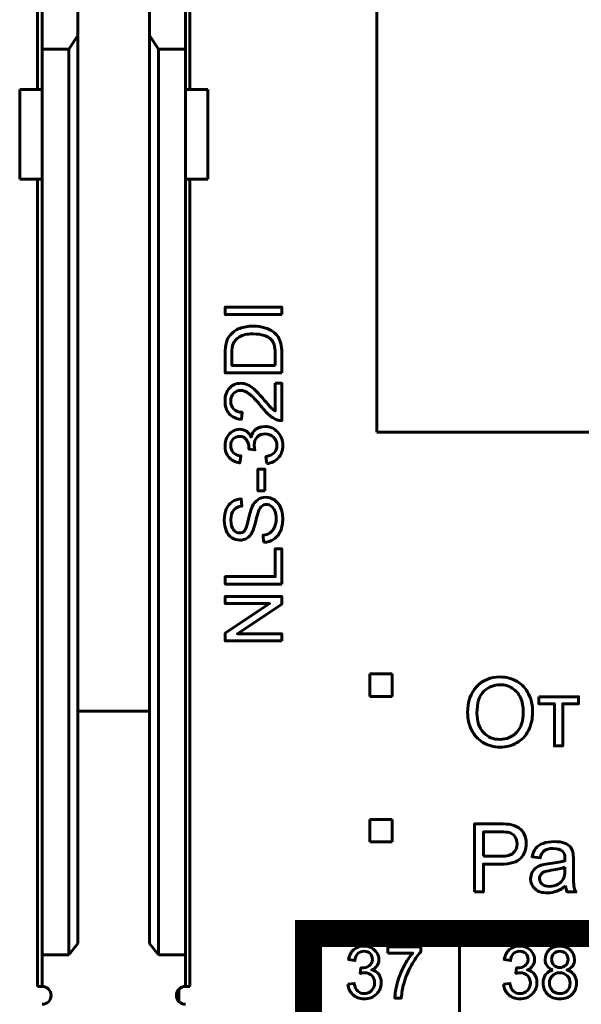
# Model space of a CAD drawing. Header units: millimetres. Extents: x -13 to 39, y -19 to 89.
# Tile 6 of 18: x 14 to 27, y 2 to 24. Entities that reach past the tile are written whole.
import ezdxf

# ---------------------------------------------------------------- set-up
doc = ezdxf.new("R2010")
doc.units = ezdxf.units.MM
doc.linetypes.add('K5LT32780', pattern=[0])
doc.linetypes.add('K5LT32781', pattern=[0])

msp = doc.modelspace()

# ---------------------------------------------------------------- linework, layer by layer
at = {"color": 150, "linetype": 'K5LT32780', "lineweight": 60, "true_color": 0x0080ff}
for p, q in [((14.639, 22.438), (14.639, 47.238)), ((18.039, 22.438), (18.039, 47.238)), ((22.217, 14.783), (22.217, 31.492)), ((14.739, 23.338), (14.739, 25.262)), ((15.539, 23.645), (15.539, 25.262)), ((17.139, 23.645), (17.139, 25.262)), ((17.939, 25.262), (17.939, 23.338)), ((15.339, 23.338), (15.539, 23.645)), ((15.539, 3.373), (15.539, 23.645)), ((17.139, 23.645), (17.139, 3.373)), ((17.339, 23.338), (17.139, 23.645)), ((14.739, 22.438), (14.739, 23.338)), ((15.339, 23.338), (14.739, 23.338)), ((15.339, 3.117), (15.339, 23.338)), ((17.339, 3.117), (17.339, 23.338)), ((17.939, 23.338), (17.339, 23.338)), ((17.939, 23.338), (17.939, 22.438)), ((14.739, 22.438), (14.239, 22.438)), ((14.239, 20.438), (14.239, 22.438)), ((14.739, 22.438), (14.739, 20.438)), ((18.439, 22.438), (17.939, 22.438)), ((17.939, 22.438), (17.939, 20.438)), ((18.439, 20.438), (18.439, 22.438)), ((14.739, 20.438), (14.239, 20.438)), ((14.639, 2.412), (14.639, 20.438)), ((14.739, 3.117), (14.739, 20.438)), ((17.939, 20.438), (18.439, 20.438)), ((17.939, 3.117), (17.939, 20.438)), ((18.039, 2.412), (18.039, 20.438)), ((35.6, 14.783), (22.217, 14.783)), ((22.059, 8.888), (22.059, 9.388)), ((22.059, 9.388), (22.559, 9.388)), ((22.559, 9.388), (22.559, 8.888)), ((22.559, 8.888), (22.059, 8.888)), ((15.539, 8.557), (17.139, 8.557)), ((22.059, 6.138), (22.559, 6.138)), ((22.059, 5.638), (22.059, 6.138)), ((22.559, 6.138), (22.559, 5.638)), ((22.559, 5.638), (22.059, 5.638)), ((24.058, 3.591), (24.058, -1.562)), ((15.339, 3.117), (15.539, 3.373)), ((17.139, 3.373), (17.339, 3.117)), ((15.339, 3.117), (14.739, 3.117)), ((14.739, 2.412), (14.739, 3.117)), ((17.339, 3.117), (17.939, 3.117)), ((17.939, 2.412), (17.939, 3.117)), ((14.739, 2.412), (14.639, 2.412)), ((17.793, 2.349), (17.793, 2.076)), ((18.039, 2.412), (17.939, 2.412))]:
    msp.add_line(p, q, dxfattribs=at)
at = {"color": 150, "linetype": 'K5LT32781', "true_color": 0x0080ff, "const_width": 0.6}
msp.add_lwpolyline([(20.69, -1.562), (34.589, -1.562), (34.589, 3.591), (20.69, 3.591)], close=True, dxfattribs=at)
at = {"color": 150, "linetype": 'K5LT32780', "lineweight": 60, "true_color": 0x0080ff}
for centre, start, end in [((14.739, 2.212), 270, 90), ((17.939, 2.212), 90, 270)]:
    msp.add_arc(centre, 0.2, start, end, dxfattribs=at)
for points, knots in [([(20.092, 17.41), (20.092, 17.41), (18.829, 17.41), (18.829, 17.41), (18.829, 17.578), (18.829, 17.578), (20.092, 17.578), (20.092, 17.578), (20.092, 17.41), (20.092, 17.41)], [0, 0, 0, 0, 0.25, 0.25, 0.5, 0.5, 0.75, 0.75, 1, 1, 1, 1]), ([(20.092, 16.108), (20.092, 16.108), (18.829, 16.108), (18.829, 16.108), (18.829, 16.544), (18.829, 16.544), (18.829, 16.642), (18.835, 16.717), (18.847, 16.768), (18.864, 16.841), (18.894, 16.903), (18.937, 16.954), (18.994, 17.02), (19.066, 17.07), (19.153, 17.103), (19.241, 17.136), (19.341, 17.153), (19.454, 17.153), (19.55, 17.153), (19.635, 17.142), (19.709, 17.119), (19.783, 17.097), (19.844, 17.068), (19.893, 17.033), (19.941, 16.998), (19.979, 16.96), (20.007, 16.918), (20.035, 16.876), (20.056, 16.826), (20.07, 16.767), (20.085, 16.708), (20.092, 16.641), (20.092, 16.564), (20.092, 16.564), (20.092, 16.108), (20.092, 16.108)], [0, 0, 0, 0, 0.083333, 0.083333, 0.166667, 0.166667, 0.166667, 0.25, 0.25, 0.25, 0.333333, 0.333333, 0.333333, 0.416667, 0.416667, 0.416667, 0.5, 0.5, 0.5, 0.583333, 0.583333, 0.583333, 0.666667, 0.666667, 0.666667, 0.75, 0.75, 0.75, 0.833333, 0.833333, 0.833333, 0.916667, 0.916667, 0.916667, 1, 1, 1, 1]), ([(19.944, 16.276), (19.944, 16.276), (19.944, 16.545), (19.944, 16.545), (19.944, 16.629), (19.936, 16.694), (19.921, 16.741), (19.905, 16.788), (19.883, 16.826), (19.855, 16.854), (19.815, 16.894), (19.762, 16.925), (19.695, 16.947), (19.628, 16.969), (19.547, 16.98), (19.451, 16.98), (19.319, 16.98), (19.217, 16.958), (19.146, 16.915), (19.075, 16.872), (19.027, 16.819), (19.003, 16.757), (18.986, 16.712), (18.977, 16.64), (18.977, 16.541), (18.977, 16.541), (18.977, 16.276), (18.977, 16.276), (19.944, 16.276), (19.944, 16.276)], [0, 0, 0, 0, 0.1, 0.1, 0.1, 0.2, 0.2, 0.2, 0.3, 0.3, 0.3, 0.4, 0.4, 0.4, 0.5, 0.5, 0.5, 0.6, 0.6, 0.6, 0.7, 0.7, 0.7, 0.8, 0.8, 0.8, 0.9, 0.9, 1, 1, 1, 1]), ([(19.944, 15.879), (19.944, 15.879), (20.092, 15.879), (20.092, 15.879), (20.092, 15.043), (20.092, 15.043), (20.055, 15.042), (20.019, 15.048), (19.984, 15.061), (19.927, 15.082), (19.871, 15.117), (19.816, 15.164), (19.761, 15.212), (19.698, 15.279), (19.626, 15.367), (19.513, 15.504), (19.424, 15.597), (19.358, 15.645), (19.292, 15.694), (19.23, 15.718), (19.171, 15.718), (19.11, 15.718), (19.058, 15.696), (19.016, 15.652), (18.974, 15.608), (18.952, 15.551), (18.952, 15.48), (18.952, 15.405), (18.975, 15.345), (19.019, 15.3), (19.064, 15.255), (19.126, 15.232), (19.205, 15.232), (19.205, 15.232), (19.189, 15.073), (19.189, 15.073), (19.07, 15.084), (18.98, 15.125), (18.917, 15.196), (18.855, 15.267), (18.824, 15.363), (18.824, 15.483), (18.824, 15.604), (18.857, 15.7), (18.925, 15.771), (18.992, 15.842), (19.075, 15.877), (19.175, 15.877), (19.225, 15.877), (19.275, 15.867), (19.324, 15.846), (19.373, 15.825), (19.424, 15.791), (19.478, 15.743), (19.532, 15.695), (19.607, 15.615), (19.701, 15.504), (19.779, 15.411), (19.832, 15.351), (19.86, 15.324), (19.888, 15.298), (19.916, 15.276), (19.944, 15.259), (19.944, 15.259), (19.944, 15.879), (19.944, 15.879)], [0, 0, 0, 0, 0.045455, 0.045455, 0.090909, 0.090909, 0.090909, 0.136364, 0.136364, 0.136364, 0.181818, 0.181818, 0.181818, 0.227273, 0.227273, 0.227273, 0.272727, 0.272727, 0.272727, 0.318182, 0.318182, 0.318182, 0.363636, 0.363636, 0.363636, 0.409091, 0.409091, 0.409091, 0.454545, 0.454545, 0.454545, 0.5, 0.5, 0.5, 0.545455, 0.545455, 0.545455, 0.590909, 0.590909, 0.590909, 0.636364, 0.636364, 0.636364, 0.681818, 0.681818, 0.681818, 0.727273, 0.727273, 0.727273, 0.772727, 0.772727, 0.772727, 0.818182, 0.818182, 0.818182, 0.863636, 0.863636, 0.863636, 0.909091, 0.909091, 0.909091, 0.954545, 0.954545, 0.954545, 1, 1, 1, 1]), ([(19.757, 14.085), (19.757, 14.085), (19.736, 14.24), (19.736, 14.24), (19.824, 14.258), (19.887, 14.288), (19.926, 14.331), (19.965, 14.373), (19.984, 14.425), (19.984, 14.487), (19.984, 14.561), (19.959, 14.623), (19.909, 14.673), (19.858, 14.723), (19.795, 14.748), (19.721, 14.748), (19.65, 14.748), (19.591, 14.725), (19.544, 14.678), (19.498, 14.632), (19.475, 14.572), (19.475, 14.5), (19.475, 14.471), (19.481, 14.435), (19.492, 14.391), (19.492, 14.391), (19.356, 14.408), (19.356, 14.408), (19.358, 14.418), (19.358, 14.427), (19.358, 14.433), (19.358, 14.5), (19.341, 14.559), (19.306, 14.612), (19.272, 14.665), (19.219, 14.692), (19.148, 14.692), (19.091, 14.692), (19.044, 14.672), (19.007, 14.634), (18.969, 14.595), (18.951, 14.545), (18.951, 14.485), (18.951, 14.424), (18.97, 14.374), (19.046, 14.293), (19.104, 14.267), (19.18, 14.256), (19.18, 14.256), (19.152, 14.101), (19.152, 14.101), (19.048, 14.12), (18.967, 14.163), (18.91, 14.23), (18.852, 14.297), (18.824, 14.381), (18.824, 14.481), (18.824, 14.55), (18.838, 14.613), (18.868, 14.671), (18.897, 14.729), (18.938, 14.774), (18.989, 14.804), (19.04, 14.835), (19.094, 14.85), (19.151, 14.85), (19.206, 14.85), (19.255, 14.836), (19.3, 14.806), (19.344, 14.777), (19.38, 14.734), (19.406, 14.676), (19.423, 14.751), (19.459, 14.809), (19.514, 14.85), (19.568, 14.891), (19.636, 14.912), (19.717, 14.912), (19.828, 14.912), (19.921, 14.872), (19.998, 14.791), (20.075, 14.711), (20.113, 14.609), (20.113, 14.486), (20.113, 14.375), (20.08, 14.283), (20.014, 14.21), (19.948, 14.137), (19.862, 14.095), (19.757, 14.085)], [0, 0, 0, 0, 0.033333, 0.033333, 0.033333, 0.066667, 0.066667, 0.066667, 0.1, 0.1, 0.1, 0.133333, 0.133333, 0.133333, 0.166667, 0.166667, 0.166667, 0.2, 0.2, 0.2, 0.233333, 0.233333, 0.233333, 0.266667, 0.266667, 0.266667, 0.3, 0.3, 0.3, 0.333333, 0.333333, 0.333333, 0.366667, 0.366667, 0.366667, 0.4, 0.4, 0.4, 0.433333, 0.433333, 0.433333, 0.466667, 0.466667, 0.466667, 0.5, 0.5, 0.533333, 0.533333, 0.533333, 0.566667, 0.566667, 0.566667, 0.6, 0.6, 0.6, 0.633333, 0.633333, 0.633333, 0.666667, 0.666667, 0.666667, 0.7, 0.7, 0.7, 0.733333, 0.733333, 0.733333, 0.766667, 0.766667, 0.766667, 0.8, 0.8, 0.8, 0.833333, 0.833333, 0.833333, 0.866667, 0.866667, 0.866667, 0.9, 0.9, 0.9, 0.933333, 0.933333, 0.933333, 0.966667, 0.966667, 0.966667, 1, 1, 1, 1]), ([(19.713, 13.478), (19.713, 13.478), (19.557, 13.478), (19.557, 13.478), (19.557, 13.958), (19.557, 13.958), (19.713, 13.958), (19.713, 13.958), (19.713, 13.478), (19.713, 13.478)], [0, 0, 0, 0, 0.25, 0.25, 0.5, 0.5, 0.75, 0.75, 1, 1, 1, 1]), ([(19.686, 12.328), (19.686, 12.328), (19.672, 12.485), (19.672, 12.485), (19.736, 12.492), (19.788, 12.51), (19.829, 12.537), (19.869, 12.564), (19.902, 12.607), (19.927, 12.664), (19.952, 12.721), (19.965, 12.786), (19.965, 12.858), (19.965, 12.921), (19.956, 12.978), (19.917, 13.075), (19.891, 13.111), (19.825, 13.159), (19.789, 13.171), (19.75, 13.171), (19.71, 13.171), (19.676, 13.16), (19.646, 13.137), (19.617, 13.114), (19.592, 13.076), (19.572, 13.023), (19.559, 12.989), (19.538, 12.914), (19.483, 12.682), (19.456, 12.601), (19.432, 12.554), (19.4, 12.494), (19.361, 12.449), (19.314, 12.42), (19.267, 12.39), (19.214, 12.376), (19.156, 12.376), (19.092, 12.376), (19.033, 12.394), (18.977, 12.43), (18.922, 12.466), (18.88, 12.519), (18.851, 12.588), (18.822, 12.658), (18.808, 12.735), (18.808, 12.82), (18.808, 12.914), (18.823, 12.996), (18.853, 13.068), (18.883, 13.139), (18.927, 13.194), (18.986, 13.232), (19.045, 13.271), (19.111, 13.292), (19.185, 13.295), (19.185, 13.295), (19.198, 13.134), (19.198, 13.134), (19.118, 13.125), (19.058, 13.096), (19.017, 13.047), (18.976, 12.997), (18.956, 12.923), (18.956, 12.826), (18.956, 12.725), (18.975, 12.652), (19.012, 12.605), (19.049, 12.559), (19.093, 12.536), (19.146, 12.536), (19.191, 12.536), (19.228, 12.552), (19.258, 12.585), (19.287, 12.617), (19.317, 12.701), (19.348, 12.837), (19.378, 12.973), (19.405, 13.066), (19.428, 13.117), (19.462, 13.19), (19.505, 13.244), (19.557, 13.279), (19.608, 13.314), (19.668, 13.332), (19.736, 13.332), (19.803, 13.332), (19.866, 13.312), (19.985, 13.235), (20.031, 13.18), (20.064, 13.108), (20.097, 13.036), (20.113, 12.956), (20.113, 12.865), (20.113, 12.751), (20.096, 12.656), (20.063, 12.579), (20.03, 12.501), (19.98, 12.441), (19.913, 12.397), (19.846, 12.353), (19.771, 12.33), (19.686, 12.328)], [0, 0, 0, 0, 0.028571, 0.028571, 0.028571, 0.057143, 0.057143, 0.057143, 0.085714, 0.085714, 0.085714, 0.114286, 0.114286, 0.114286, 0.142857, 0.142857, 0.171429, 0.171429, 0.2, 0.2, 0.2, 0.228571, 0.228571, 0.228571, 0.257143, 0.257143, 0.257143, 0.285714, 0.285714, 0.314286, 0.314286, 0.314286, 0.342857, 0.342857, 0.342857, 0.371429, 0.371429, 0.371429, 0.4, 0.4, 0.4, 0.428571, 0.428571, 0.428571, 0.457143, 0.457143, 0.457143, 0.485714, 0.485714, 0.485714, 0.514286, 0.514286, 0.514286, 0.542857, 0.542857, 0.542857, 0.571429, 0.571429, 0.571429, 0.6, 0.6, 0.6, 0.628571, 0.628571, 0.628571, 0.657143, 0.657143, 0.657143, 0.685714, 0.685714, 0.685714, 0.714286, 0.714286, 0.714286, 0.742857, 0.742857, 0.742857, 0.771429, 0.771429, 0.771429, 0.8, 0.8, 0.8, 0.828571, 0.828571, 0.828571, 0.857143, 0.857143, 0.885714, 0.885714, 0.885714, 0.914286, 0.914286, 0.914286, 0.942857, 0.942857, 0.942857, 0.971429, 0.971429, 0.971429, 1, 1, 1, 1]), ([(20.092, 11.395), (20.092, 11.395), (18.829, 11.395), (18.829, 11.395), (18.829, 11.562), (18.829, 11.562), (19.944, 11.562), (19.944, 11.562), (19.944, 12.183), (19.944, 12.183), (20.092, 12.183), (20.092, 12.183), (20.092, 11.395), (20.092, 11.395)], [0, 0, 0, 0, 0.166667, 0.166667, 0.333333, 0.333333, 0.5, 0.5, 0.666667, 0.666667, 0.833333, 0.833333, 1, 1, 1, 1]), ([(20.092, 10.126), (20.092, 10.126), (18.829, 10.126), (18.829, 10.126), (18.829, 10.298), (18.829, 10.298), (19.82, 10.96), (19.82, 10.96), (18.829, 10.96), (18.829, 10.96), (18.829, 11.121), (18.829, 11.121), (20.092, 11.121), (20.092, 11.121), (20.092, 10.949), (20.092, 10.949), (19.101, 10.287), (19.101, 10.287), (20.092, 10.287), (20.092, 10.287), (20.092, 10.126), (20.092, 10.126)], [0, 0, 0, 0, 0.1, 0.1, 0.2, 0.2, 0.3, 0.3, 0.4, 0.4, 0.5, 0.5, 0.6, 0.6, 0.7, 0.7, 0.8, 0.8, 0.9, 0.9, 1, 1, 1, 1]), ([(24.242, 8.517), (24.242, 8.769), (24.309, 8.965), (24.445, 9.108), (24.58, 9.25), (24.754, 9.321), (24.968, 9.321), (25.108, 9.321), (25.234, 9.287), (25.346, 9.221), (25.459, 9.154), (25.544, 9.061), (25.603, 8.941), (25.662, 8.822), (25.692, 8.686), (25.692, 8.535), (25.692, 8.382), (25.661, 8.244), (25.599, 8.123), (25.536, 8.002), (25.449, 7.91), (25.335, 7.848), (25.221, 7.785), (25.098, 7.754), (24.967, 7.754), (24.824, 7.754), (24.696, 7.789), (24.584, 7.858), (24.472, 7.927), (24.386, 8.02), (24.329, 8.14), (24.271, 8.258), (24.242, 8.384), (24.242, 8.517)], [0, 0, 0, 0, 0.090909, 0.090909, 0.090909, 0.181818, 0.181818, 0.181818, 0.272727, 0.272727, 0.272727, 0.363636, 0.363636, 0.363636, 0.454545, 0.454545, 0.454545, 0.545455, 0.545455, 0.545455, 0.636364, 0.636364, 0.636364, 0.727273, 0.727273, 0.727273, 0.818182, 0.818182, 0.818182, 0.909091, 0.909091, 0.909091, 1, 1, 1, 1]), ([(24.449, 8.514), (24.449, 8.332), (24.498, 8.188), (24.596, 8.083), (24.694, 7.978), (24.817, 7.926), (24.966, 7.926), (25.117, 7.926), (25.24, 7.979), (25.338, 8.085), (25.436, 8.19), (25.484, 8.341), (25.484, 8.535), (25.484, 8.659), (25.463, 8.766), (25.422, 8.858), (25.38, 8.95), (25.319, 9.021), (25.239, 9.071), (25.159, 9.122), (25.069, 9.147), (24.969, 9.147), (24.827, 9.147), (24.705, 9.098), (24.603, 9.001), (24.5, 8.904), (24.449, 8.741), (24.449, 8.514)], [0, 0, 0, 0, 0.111111, 0.111111, 0.111111, 0.222222, 0.222222, 0.222222, 0.333333, 0.333333, 0.333333, 0.444444, 0.444444, 0.444444, 0.555556, 0.555556, 0.555556, 0.666667, 0.666667, 0.666667, 0.777778, 0.777778, 0.777778, 0.888889, 0.888889, 0.888889, 1, 1, 1, 1]), ([(25.829, 8.878), (25.829, 8.878), (26.718, 8.878), (26.718, 8.878), (26.718, 8.724), (26.718, 8.724), (26.367, 8.724), (26.367, 8.724), (26.367, 7.78), (26.367, 7.78), (26.18, 7.78), (26.18, 7.78), (26.18, 8.724), (26.18, 8.724), (25.829, 8.724), (25.829, 8.724), (25.829, 8.878), (25.829, 8.878)], [0, 0, 0, 0, 0.125, 0.125, 0.25, 0.25, 0.375, 0.375, 0.5, 0.5, 0.625, 0.625, 0.75, 0.75, 0.875, 0.875, 1, 1, 1, 1]), ([(24.393, 4.523), (24.393, 4.523), (24.393, 6.039), (24.393, 6.039), (24.966, 6.039), (24.966, 6.039), (25.066, 6.039), (25.143, 6.034), (25.196, 6.025), (25.271, 6.012), (25.333, 5.989), (25.384, 5.954), (25.434, 5.919), (25.475, 5.87), (25.505, 5.808), (25.536, 5.745), (25.551, 5.677), (25.551, 5.602), (25.551, 5.473), (25.51, 5.364), (25.428, 5.275), (25.346, 5.186), (25.198, 5.142), (24.983, 5.142), (24.983, 5.142), (24.594, 5.142), (24.594, 5.142), (24.594, 4.523), (24.594, 4.523), (24.393, 4.523), (24.393, 4.523)], [0, 0, 0, 0, 0.090909, 0.090909, 0.181818, 0.181818, 0.181818, 0.272727, 0.272727, 0.272727, 0.363636, 0.363636, 0.363636, 0.454545, 0.454545, 0.454545, 0.545455, 0.545455, 0.545455, 0.636364, 0.636364, 0.636364, 0.727273, 0.727273, 0.727273, 0.818182, 0.818182, 0.909091, 0.909091, 1, 1, 1, 1]), ([(24.594, 5.319), (24.594, 5.319), (24.986, 5.319), (24.986, 5.319), (25.116, 5.319), (25.208, 5.343), (25.262, 5.392), (25.317, 5.44), (25.344, 5.508), (25.344, 5.596), (25.344, 5.659), (25.328, 5.713), (25.296, 5.758), (25.264, 5.803), (25.221, 5.833), (25.169, 5.848), (25.135, 5.857), (25.073, 5.861), (24.982, 5.861), (24.982, 5.861), (24.594, 5.861), (24.594, 5.861), (24.594, 5.319), (24.594, 5.319)], [0, 0, 0, 0, 0.125, 0.125, 0.125, 0.25, 0.25, 0.25, 0.375, 0.375, 0.375, 0.5, 0.5, 0.5, 0.625, 0.625, 0.625, 0.75, 0.75, 0.75, 0.875, 0.875, 1, 1, 1, 1]), ([(26.429, 4.661), (26.36, 4.602), (26.293, 4.561), (26.23, 4.537), (26.166, 4.512), (26.097, 4.5), (26.024, 4.5), (25.903, 4.5), (25.81, 4.529), (25.746, 4.588), (25.681, 4.647), (25.648, 4.722), (25.648, 4.813), (25.648, 4.867), (25.66, 4.916), (25.685, 4.961), (25.71, 5.005), (25.742, 5.04), (25.781, 5.067), (25.821, 5.094), (25.865, 5.114), (25.915, 5.128), (25.952, 5.138), (26.007, 5.147), (26.081, 5.156), (26.231, 5.174), (26.342, 5.195), (26.413, 5.22), (26.414, 5.245), (26.414, 5.261), (26.414, 5.268), (26.414, 5.344), (26.397, 5.397), (26.361, 5.428), (26.314, 5.47), (26.243, 5.491), (26.149, 5.491), (26.061, 5.491), (25.996, 5.475), (25.955, 5.445), (25.913, 5.414), (25.882, 5.36), (25.862, 5.281), (25.862, 5.281), (25.68, 5.307), (25.68, 5.307), (25.696, 5.385), (25.724, 5.448), (25.762, 5.496), (25.8, 5.544), (25.855, 5.58), (25.927, 5.606), (25.998, 5.632), (26.082, 5.645), (26.177, 5.645), (26.27, 5.645), (26.347, 5.634), (26.406, 5.612), (26.464, 5.59), (26.508, 5.562), (26.535, 5.529), (26.563, 5.495), (26.582, 5.453), (26.594, 5.402), (26.6, 5.37), (26.603, 5.313), (26.603, 5.231), (26.603, 5.231), (26.603, 4.984), (26.603, 4.984), (26.603, 4.811), (26.607, 4.702), (26.614, 4.656), (26.622, 4.61), (26.637, 4.566), (26.66, 4.523), (26.66, 4.523), (26.465, 4.523), (26.465, 4.523), (26.446, 4.563), (26.435, 4.608), (26.429, 4.661)], [0, 0, 0, 0, 0.037037, 0.037037, 0.037037, 0.074074, 0.074074, 0.074074, 0.111111, 0.111111, 0.111111, 0.148148, 0.148148, 0.148148, 0.185185, 0.185185, 0.185185, 0.222222, 0.222222, 0.222222, 0.259259, 0.259259, 0.259259, 0.296296, 0.296296, 0.296296, 0.333333, 0.333333, 0.333333, 0.37037, 0.37037, 0.37037, 0.407407, 0.407407, 0.407407, 0.444444, 0.444444, 0.444444, 0.481481, 0.481481, 0.481481, 0.518519, 0.518519, 0.518519, 0.555556, 0.555556, 0.555556, 0.592593, 0.592593, 0.592593, 0.62963, 0.62963, 0.62963, 0.666667, 0.666667, 0.666667, 0.703704, 0.703704, 0.703704, 0.740741, 0.740741, 0.740741, 0.777778, 0.777778, 0.777778, 0.814815, 0.814815, 0.814815, 0.851852, 0.851852, 0.851852, 0.888889, 0.888889, 0.888889, 0.925926, 0.925926, 0.925926, 0.962963, 0.962963, 0.962963, 1, 1, 1, 1]), ([(26.414, 5.074), (26.347, 5.046), (26.245, 5.023), (26.11, 5.004), (26.033, 4.993), (25.978, 4.981), (25.947, 4.967), (25.915, 4.953), (25.891, 4.933), (25.873, 4.907), (25.856, 4.88), (25.847, 4.851), (25.847, 4.819), (25.847, 4.77), (25.866, 4.728), (25.904, 4.696), (25.941, 4.663), (25.996, 4.646), (26.069, 4.646), (26.14, 4.646), (26.204, 4.662), (26.26, 4.693), (26.316, 4.724), (26.357, 4.767), (26.383, 4.821), (26.403, 4.863), (26.413, 4.925), (26.413, 5.006), (26.413, 5.006), (26.414, 5.074), (26.414, 5.074)], [0, 0, 0, 0, 0.1, 0.1, 0.1, 0.2, 0.2, 0.2, 0.3, 0.3, 0.3, 0.4, 0.4, 0.4, 0.5, 0.5, 0.5, 0.6, 0.6, 0.6, 0.7, 0.7, 0.7, 0.8, 0.8, 0.8, 0.9, 0.9, 0.9, 1, 1, 1, 1]), ([(21.569, 2.459), (21.569, 2.459), (21.708, 2.479), (21.708, 2.479), (21.724, 2.398), (21.751, 2.34), (21.79, 2.305), (21.828, 2.269), (21.875, 2.251), (21.931, 2.251), (21.997, 2.251), (22.053, 2.274), (22.098, 2.321), (22.143, 2.367), (22.165, 2.424), (22.165, 2.492), (22.165, 2.557), (22.144, 2.611), (22.102, 2.654), (22.061, 2.696), (22.008, 2.717), (21.943, 2.717), (21.916, 2.717), (21.883, 2.712), (21.844, 2.701), (21.844, 2.701), (21.86, 2.825), (21.86, 2.825), (21.869, 2.824), (21.877, 2.824), (21.882, 2.824), (21.942, 2.824), (21.995, 2.84), (22.043, 2.871), (22.091, 2.902), (22.115, 2.951), (22.115, 3.016), (22.115, 3.068), (22.097, 3.111), (22.062, 3.145), (22.028, 3.179), (21.983, 3.196), (21.928, 3.196), (21.874, 3.196), (21.829, 3.179), (21.792, 3.144), (21.756, 3.109), (21.733, 3.056), (21.723, 2.987), (21.723, 2.987), (21.583, 3.012), (21.583, 3.012), (21.6, 3.107), (21.639, 3.181), (21.699, 3.234), (21.76, 3.286), (21.835, 3.312), (21.925, 3.312), (21.987, 3.312), (22.044, 3.299), (22.096, 3.272), (22.149, 3.245), (22.188, 3.208), (22.216, 3.161), (22.244, 3.115), (22.258, 3.065), (22.258, 3.013), (22.258, 2.963), (22.244, 2.918), (22.218, 2.877), (22.192, 2.836), (22.152, 2.804), (22.101, 2.78), (22.168, 2.764), (22.22, 2.731), (22.258, 2.682), (22.295, 2.632), (22.313, 2.57), (22.313, 2.495), (22.313, 2.395), (22.277, 2.309), (22.205, 2.239), (22.132, 2.169), (22.041, 2.134), (21.93, 2.134), (21.83, 2.134), (21.747, 2.164), (21.682, 2.225), (21.615, 2.285), (21.578, 2.363), (21.569, 2.459)], [0, 0, 0, 0, 0.033333, 0.033333, 0.033333, 0.066667, 0.066667, 0.066667, 0.1, 0.1, 0.1, 0.133333, 0.133333, 0.133333, 0.166667, 0.166667, 0.166667, 0.2, 0.2, 0.2, 0.233333, 0.233333, 0.233333, 0.266667, 0.266667, 0.266667, 0.3, 0.3, 0.3, 0.333333, 0.333333, 0.333333, 0.366667, 0.366667, 0.366667, 0.4, 0.4, 0.4, 0.433333, 0.433333, 0.433333, 0.466667, 0.466667, 0.466667, 0.5, 0.5, 0.5, 0.533333, 0.533333, 0.533333, 0.566667, 0.566667, 0.566667, 0.6, 0.6, 0.6, 0.633333, 0.633333, 0.633333, 0.666667, 0.666667, 0.666667, 0.7, 0.7, 0.7, 0.733333, 0.733333, 0.733333, 0.766667, 0.766667, 0.766667, 0.8, 0.8, 0.8, 0.833333, 0.833333, 0.833333, 0.866667, 0.866667, 0.866667, 0.9, 0.9, 0.9, 0.933333, 0.933333, 0.933333, 0.966667, 0.966667, 0.966667, 1, 1, 1, 1]), ([(25.045, 2.459), (25.045, 2.459), (25.185, 2.479), (25.185, 2.479), (25.201, 2.398), (25.228, 2.34), (25.266, 2.305), (25.305, 2.269), (25.352, 2.251), (25.408, 2.251), (25.474, 2.251), (25.53, 2.274), (25.575, 2.321), (25.62, 2.367), (25.642, 2.424), (25.642, 2.492), (25.642, 2.557), (25.621, 2.611), (25.579, 2.654), (25.537, 2.696), (25.484, 2.717), (25.419, 2.717), (25.393, 2.717), (25.36, 2.712), (25.321, 2.701), (25.321, 2.701), (25.336, 2.825), (25.336, 2.825), (25.346, 2.824), (25.353, 2.824), (25.359, 2.824), (25.419, 2.824), (25.472, 2.84), (25.52, 2.871), (25.568, 2.902), (25.591, 2.951), (25.591, 3.016), (25.591, 3.068), (25.574, 3.111), (25.539, 3.145), (25.505, 3.179), (25.46, 3.196), (25.405, 3.196), (25.351, 3.196), (25.305, 3.179), (25.269, 3.144), (25.233, 3.109), (25.21, 3.056), (25.199, 2.987), (25.199, 2.987), (25.06, 3.012), (25.06, 3.012), (25.077, 3.107), (25.115, 3.181), (25.176, 3.234), (25.236, 3.286), (25.312, 3.312), (25.402, 3.312), (25.464, 3.312), (25.521, 3.299), (25.573, 3.272), (25.625, 3.245), (25.665, 3.208), (25.693, 3.161), (25.72, 3.115), (25.734, 3.065), (25.734, 3.013), (25.734, 2.963), (25.721, 2.918), (25.695, 2.877), (25.668, 2.836), (25.629, 2.804), (25.578, 2.78), (25.645, 2.764), (25.697, 2.731), (25.734, 2.682), (25.771, 2.632), (25.79, 2.57), (25.79, 2.495), (25.79, 2.395), (25.754, 2.309), (25.681, 2.239), (25.609, 2.169), (25.517, 2.134), (25.407, 2.134), (25.307, 2.134), (25.224, 2.164), (25.158, 2.225), (25.092, 2.285), (25.055, 2.363), (25.045, 2.459)], [0, 0, 0, 0, 0.033333, 0.033333, 0.033333, 0.066667, 0.066667, 0.066667, 0.1, 0.1, 0.1, 0.133333, 0.133333, 0.133333, 0.166667, 0.166667, 0.166667, 0.2, 0.2, 0.2, 0.233333, 0.233333, 0.233333, 0.266667, 0.266667, 0.266667, 0.3, 0.3, 0.3, 0.333333, 0.333333, 0.333333, 0.366667, 0.366667, 0.366667, 0.4, 0.4, 0.4, 0.433333, 0.433333, 0.433333, 0.466667, 0.466667, 0.466667, 0.5, 0.5, 0.5, 0.533333, 0.533333, 0.533333, 0.566667, 0.566667, 0.566667, 0.6, 0.6, 0.6, 0.633333, 0.633333, 0.633333, 0.666667, 0.666667, 0.666667, 0.7, 0.7, 0.7, 0.733333, 0.733333, 0.733333, 0.766667, 0.766667, 0.766667, 0.8, 0.8, 0.8, 0.833333, 0.833333, 0.833333, 0.866667, 0.866667, 0.866667, 0.9, 0.9, 0.9, 0.933333, 0.933333, 0.933333, 0.966667, 0.966667, 0.966667, 1, 1, 1, 1]), ([(26.143, 2.779), (26.085, 2.8), (26.042, 2.831), (26.014, 2.871), (25.987, 2.911), (25.973, 2.959), (25.973, 3.014), (25.973, 3.099), (26.002, 3.169), (26.061, 3.226), (26.121, 3.283), (26.2, 3.312), (26.299, 3.312), (26.397, 3.312), (26.477, 3.283), (26.538, 3.224), (26.598, 3.166), (26.628, 3.095), (26.628, 3.01), (26.628, 2.957), (26.614, 2.91), (26.587, 2.871), (26.559, 2.831), (26.517, 2.8), (26.461, 2.779), (26.531, 2.756), (26.583, 2.719), (26.62, 2.667), (26.656, 2.616), (26.674, 2.554), (26.674, 2.483), (26.674, 2.384), (26.64, 2.302), (26.571, 2.234), (26.502, 2.167), (26.412, 2.134), (26.3, 2.134), (26.188, 2.134), (26.098, 2.167), (26.029, 2.235), (25.961, 2.302), (25.927, 2.386), (25.927, 2.487), (25.927, 2.562), (25.945, 2.625), (25.983, 2.675), (26.02, 2.726), (26.074, 2.761), (26.143, 2.779)], [0, 0, 0, 0, 0.0625, 0.0625, 0.0625, 0.125, 0.125, 0.125, 0.1875, 0.1875, 0.1875, 0.25, 0.25, 0.25, 0.3125, 0.3125, 0.3125, 0.375, 0.375, 0.375, 0.4375, 0.4375, 0.4375, 0.5, 0.5, 0.5, 0.5625, 0.5625, 0.5625, 0.625, 0.625, 0.625, 0.6875, 0.6875, 0.6875, 0.75, 0.75, 0.75, 0.8125, 0.8125, 0.8125, 0.875, 0.875, 0.875, 0.9375, 0.9375, 0.9375, 1, 1, 1, 1]), ([(22.459, 3.157), (22.459, 3.157), (22.459, 3.293), (22.459, 3.293), (23.194, 3.293), (23.194, 3.293), (23.194, 3.183), (23.194, 3.183), (23.122, 3.105), (23.05, 3.001), (22.979, 2.871), (22.908, 2.741), (22.853, 2.608), (22.814, 2.471), (22.787, 2.374), (22.769, 2.268), (22.761, 2.153), (22.761, 2.153), (22.618, 2.153), (22.618, 2.153), (22.62, 2.244), (22.637, 2.354), (22.671, 2.482), (22.704, 2.611), (22.752, 2.736), (22.815, 2.855), (22.878, 2.975), (22.944, 3.075), (23.015, 3.157), (23.015, 3.157), (22.459, 3.157), (22.459, 3.157)], [0, 0, 0, 0, 0.090909, 0.090909, 0.181818, 0.181818, 0.272727, 0.272727, 0.272727, 0.363636, 0.363636, 0.363636, 0.454545, 0.454545, 0.454545, 0.545455, 0.545455, 0.545455, 0.636364, 0.636364, 0.636364, 0.727273, 0.727273, 0.727273, 0.818182, 0.818182, 0.818182, 0.909091, 0.909091, 0.909091, 1, 1, 1, 1]), ([(26.115, 3.02), (26.115, 2.965), (26.133, 2.92), (26.167, 2.885), (26.201, 2.851), (26.246, 2.833), (26.302, 2.833), (26.356, 2.833), (26.4, 2.851), (26.434, 2.885), (26.468, 2.919), (26.485, 2.962), (26.485, 3.011), (26.485, 3.064), (26.468, 3.107), (26.433, 3.143), (26.398, 3.178), (26.354, 3.196), (26.3, 3.196), (26.247, 3.196), (26.202, 3.179), (26.168, 3.144), (26.133, 3.109), (26.115, 3.068), (26.115, 3.02)], [0, 0, 0, 0, 0.125, 0.125, 0.125, 0.25, 0.25, 0.25, 0.375, 0.375, 0.375, 0.5, 0.5, 0.5, 0.625, 0.625, 0.625, 0.75, 0.75, 0.75, 0.875, 0.875, 0.875, 1, 1, 1, 1]), ([(26.069, 2.486), (26.069, 2.445), (26.079, 2.406), (26.097, 2.369), (26.116, 2.331), (26.144, 2.302), (26.181, 2.281), (26.219, 2.26), (26.259, 2.25), (26.301, 2.25), (26.369, 2.25), (26.424, 2.272), (26.467, 2.315), (26.51, 2.359), (26.531, 2.414), (26.531, 2.481), (26.531, 2.549), (26.509, 2.606), (26.465, 2.65), (26.42, 2.695), (26.364, 2.717), (26.297, 2.717), (26.231, 2.717), (26.177, 2.695), (26.134, 2.651), (26.091, 2.607), (26.069, 2.552), (26.069, 2.486)], [0, 0, 0, 0, 0.111111, 0.111111, 0.111111, 0.222222, 0.222222, 0.222222, 0.333333, 0.333333, 0.333333, 0.444444, 0.444444, 0.444444, 0.555556, 0.555556, 0.555556, 0.666667, 0.666667, 0.666667, 0.777778, 0.777778, 0.777778, 0.888889, 0.888889, 0.888889, 1, 1, 1, 1])]:
    msp.add_open_spline(points, degree=3, knots=knots, dxfattribs=at)

doc.saveas('drawing.dxf')
